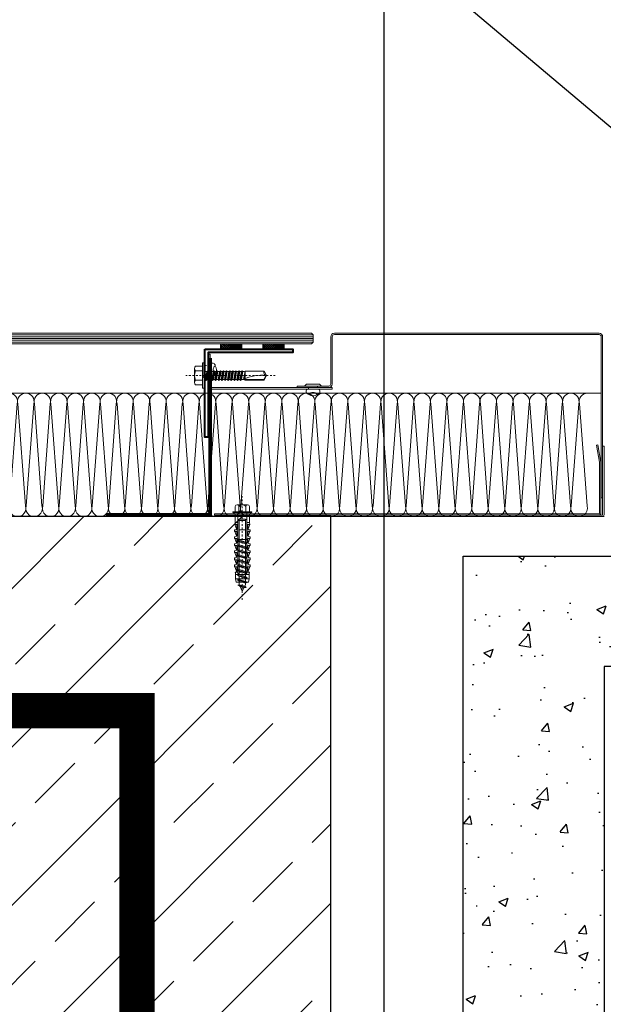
# Model space of a CAD drawing. Header units: millimetres. Extents: x -1147 to 4913, y -2332 to 921.
# Tile 25 of 119: x -74 to -41, y 172 to 228. Entities that reach past the tile are written whole.
import ezdxf
from ezdxf import colors
from ezdxf.entities.mleader import LeaderData, LeaderLine
from ezdxf.math import Vec2, Vec3

# ---------------------------------------------------------------- set-up
doc = ezdxf.new("R2010")
doc.units = ezdxf.units.MM
doc.header["$LTSCALE"] = 0.2
for name, pattern in [('03b018', [5.4, 2.16, -3.24]), ('10b018', [3.33, 2.16, -0.54, 0.09, -0.54]), ('DASHEDX2', [1.5, 1, -0.5])]:
    doc.linetypes.add(name, pattern=pattern)
for name, color, linetype, lineweight in [('_MB_ocieplenie_0.09', 252, 'Continuous', 9), ('A-KOMENTWYM - DETAL', 30, 'Continuous', 5), ('ST_AE_GLAS_szraf', 252, 'Continuous', 0), ('ST_AE_GLAS_widok', 142, 'Continuous', 9), ('ST_AE_SYST_cienka', 27, 'Continuous', 15), ('ST_AE_SYST_szraf', 252, 'Continuous', 0), ('ST_AF_SHET', 7, 'Continuous', 0), ('ST_AF_SHET_cienka', 55, 'Continuous', 15), ('ST_SB_STEL', 7, 'Continuous', 0), ('ST_SF_FRAM', 7, 'Continuous', 0), ('ST_SF_FRAM_gruba', 132, 'Continuous', 40), ('ST_SJ_JOIN', 7, 'Continuous', 0), ('ST_SJ_JOIN_cienka', 57, 'Continuous', 15), ('ST_SJ_JOIN_przerywane', 9, '03b018', 5), ('ST_SJ_JOIN_szraf', 252, 'Continuous', 5)]:
    doc.layers.add(name, color=color, linetype=linetype, lineweight=lineweight)
doc.layers.add('_p.poż.', color=7, linetype='Continuous', true_color=0xf20000)
for name, color, linetype in [('A-opis', 7, 'Continuous'), ('A-rozbiórki', 252, 'Continuous'), ('A-widok', 41, 'Continuous'), ('A-ściany', 140, 'Continuous')]:
    doc.layers.add(name, color=color, linetype=linetype)
doc.layers.add('ST_SJ_JOIN_osie', color=1, linetype='10b018', lineweight=0, plot=False)
doc.styles.add('Arch-Dim', font='romans.shx', dxfattribs={"width": 0.75})
doc.styles.add('TXT', font='romans.shx', dxfattribs={"width": 0.7})
doc.linetypes.add('LINIA LIKW.', pattern='A,0.3,[137,RODZLIN.shx,S=0.06,R=0,X=-0.1,Y=0],0.3', length=0.6)
doc.dimstyles.new('1-50', dxfattribs={"dimtxt": 12, "dimasz": 8, "dimexe": 3, "dimexo": 0, "dimgap": 2, "dimtad": 1, "dimrnd": 0.5, "dimzin": 12, "dimdsep": 46, "dimtxsty": 'TXT', "dimblk": 'OBLIQUE', "dimcen": 0.125, "dimdle": 2, "dimclrd": 256, "dimclre": 256, "dimclrt": 7, "dimazin": 0, "dimtfac": 1, "dimtix": 1, "dimtmove": 1, "dimatfit": 2, "dimfxl": 3, "dimfxlon": 1, "dimtvp": 10, "dimtolj": 1, "dimtzin": 0, "dimarcsym": 0})

# ---------------------------------------------------------------- blocks, each defined once
blk = doc.blocks.new('_None')
blk = doc.blocks.new('_Oblique')
at = {"color": 0, "linetype": 'ByBlock', "lineweight": -2}
blk.add_line((-0.5, -0.5), (0.5, 0.5), dxfattribs=at)
blk = doc.blocks.new('*D355')
at = {"layer": 'A-KOMENTWYM - DETAL', "lineweight": -2}
for p, q in [((-430.9, 234.804), (-430.9, 240.804)), ((-49, 240.804), (-49, 234.804)), ((-432.9, 237.804), (-47, 237.804))]:
    blk.add_line(p, q, dxfattribs=at)
at = {"layer": 'Defpoints', "color": 0}
for p in [(-49, 314.25), (-49, 237.804), (-430.9, 210.297)]:
    blk.add_point(p, dxfattribs=at)
at = {"layer": 'A-KOMENTWYM - DETAL', "lineweight": -2, "xscale": 8, "yscale": 8, "zscale": 8, "rotation": 180}
blk.add_blockref('_Oblique', (-430.9, 237.804), dxfattribs=at)
at = {"layer": 'A-KOMENTWYM - DETAL', "lineweight": -2, "xscale": 8, "yscale": 8, "zscale": 8}
blk.add_blockref('_Oblique', (-49, 237.804), dxfattribs=at)
at = {"layer": 'A-KOMENTWYM - DETAL', "color": 7, "insert": (-239.95, 245.804), "char_height": 12, "attachment_point": 5, "style": 'TXT'}
blk.add_mtext('\\A1;382', dxfattribs=at)
blk = doc.blocks.new('_Dot')
at = {"color": 0, "linetype": 'ByBlock', "lineweight": -2}
blk.add_line((-0.5, 0), (-1, 0), dxfattribs=at)
at = {"color": 0, "linetype": 'ByBlock', "const_width": 0.5}
blk.add_lwpolyline([(-0.25, 0, 1), (0.25, 0, 1)], format="xyb", close=True, dxfattribs=at)
blk = doc.blocks.new('*U1660')
at = {"layer": '_MB_ocieplenie_0.09', "flags": 128}
for points in [[(-1393.6, 31, 0.505403), (-1412.7, 5.1), (-1394.4, -242, -1.345402), (-1432.7, -242), (-1414.5, 5.1, 0.505403), (-1433.6, 31)], [(-1353.6, 31, 0.505403), (-1372.7, 5.1), (-1354.4, -242, -1.345402), (-1392.7, -242), (-1374.5, 5.1, 0.505403), (-1393.6, 31)], [(-1313.6, 31, 0.505403), (-1332.7, 5.1), (-1314.4, -242, -1.345402), (-1352.7, -242), (-1334.5, 5.1, 0.505403), (-1353.6, 31)], [(-1273.6, 31, 0.505403), (-1292.7, 5.1), (-1274.4, -242, -1.345402), (-1312.7, -242), (-1294.5, 5.1, 0.505403), (-1313.6, 31)], [(-1233.6, 31, 0.505403), (-1252.7, 5.1), (-1234.4, -242, -1.345402), (-1272.7, -242), (-1254.5, 5.1, 0.505403), (-1273.6, 31)], [(-1193.6, 31, 0.505403), (-1212.7, 5.1), (-1194.4, -242, -1.345402), (-1232.7, -242), (-1214.5, 5.1, 0.505403), (-1233.6, 31)], [(-1153.6, 31, 0.505403), (-1172.7, 5.1), (-1154.4, -242, -1.345402), (-1192.7, -242), (-1174.5, 5.1, 0.505403), (-1193.6, 31)], [(-1113.6, 31, 0.505403), (-1132.7, 5.1), (-1114.4, -242, -1.345402), (-1152.7, -242), (-1134.5, 5.1, 0.505403), (-1153.6, 31)], [(-1073.6, 31, 0.505403), (-1092.7, 5.1), (-1074.4, -242, -1.345402), (-1112.7, -242), (-1094.5, 5.1, 0.505403), (-1113.6, 31)], [(-1033.6, 31, 0.505403), (-1052.7, 5.1), (-1034.4, -242, -1.345402), (-1072.7, -242), (-1054.5, 5.1, 0.505403), (-1073.6, 31)], [(-993.6, 31, 0.505403), (-1012.7, 5.1), (-994.4, -242, -1.345402), (-1032.7, -242), (-1014.5, 5.1, 0.505403), (-1033.6, 31)], [(-953.6, 31, 0.505403), (-972.7, 5.1), (-954.4, -242, -1.345402), (-992.7, -242), (-974.5, 5.1, 0.505403), (-993.6, 31)], [(-913.6, 31, 0.505403), (-932.7, 5.1), (-914.4, -242, -1.345402), (-952.7, -242), (-934.5, 5.1, 0.505403), (-953.6, 31)], [(-873.6, 31, 0.505403), (-892.7, 5.1), (-874.4, -242, -1.345402), (-912.7, -242), (-894.5, 5.1, 0.505403), (-913.6, 31)], [(-833.6, 31, 0.505403), (-852.7, 5.1), (-834.4, -242, -1.345402), (-872.7, -242), (-854.5, 5.1, 0.505403), (-873.6, 31)], [(-793.6, 31, 0.505403), (-812.7, 5.1), (-794.4, -242, -1.345402), (-832.7, -242), (-814.5, 5.1, 0.505403), (-833.6, 31)], [(-753.6, 31, 0.505403), (-772.7, 5.1), (-754.4, -242, -1.345402), (-792.7, -242), (-774.5, 5.1, 0.505403), (-793.6, 31)], [(-713.6, 31, 0.505403), (-732.7, 5.1), (-714.4, -242, -1.345402), (-752.7, -242), (-734.5, 5.1, 0.505403), (-753.6, 31)], [(-673.6, 31, 0.505403), (-692.7, 5.1), (-674.4, -242, -1.345402), (-712.7, -242), (-694.5, 5.1, 0.505403), (-713.6, 31)], [(-633.6, 31, 0.505403), (-652.7, 5.1), (-634.4, -242, -1.345402), (-672.7, -242), (-654.5, 5.1, 0.505403), (-673.6, 31)], [(-593.6, 31, 0.505403), (-612.7, 5.1), (-594.4, -242, -1.345402), (-632.7, -242), (-614.5, 5.1, 0.505403), (-633.6, 31)], [(-553.6, 31, 0.505403), (-572.7, 5.1), (-554.4, -242, -1.345402), (-592.7, -242), (-574.5, 5.1, 0.505403), (-593.6, 31)], [(-513.6, 31, 0.505403), (-532.7, 5.1), (-514.4, -242, -1.345402), (-552.7, -242), (-534.5, 5.1, 0.505403), (-553.6, 31)], [(-473.6, 31, 0.505403), (-492.7, 5.1), (-474.4, -242, -1.345402), (-512.7, -242), (-494.5, 5.1, 0.505403), (-513.6, 31)], [(-433.6, 31, 0.505403), (-452.7, 5.1), (-434.4, -242, -1.345402), (-472.7, -242), (-454.5, 5.1, 0.505403), (-473.6, 31)], [(-393.6, 31, 0.505403), (-412.7, 5.1), (-394.4, -242, -1.345402), (-432.7, -242), (-414.5, 5.1, 0.505403), (-433.6, 31)], [(-353.6, 31, 0.505403), (-372.7, 5.1), (-354.4, -242, -1.345402), (-392.7, -242), (-374.5, 5.1, 0.505403), (-393.6, 31)], [(-313.6, 31, 0.505403), (-332.7, 5.1), (-314.4, -242, -1.345402), (-352.7, -242), (-334.5, 5.1, 0.505403), (-353.6, 31)], [(-273.6, 31, 0.505403), (-292.7, 5.1), (-274.4, -242, -1.345402), (-312.7, -242), (-294.5, 5.1, 0.505403), (-313.6, 31)], [(-233.6, 31, 0.505403), (-252.7, 5.1), (-234.4, -242, -1.345402), (-272.7, -242), (-254.5, 5.1, 0.505403), (-273.6, 31)], [(-193.6, 31, 0.505403), (-212.7, 5.1), (-194.4, -242, -1.345402), (-232.7, -242), (-214.5, 5.1, 0.505403), (-233.6, 31)], [(-153.6, 31, 0.505403), (-172.7, 5.1), (-154.4, -242, -1.345402), (-192.7, -242), (-174.5, 5.1, 0.505403), (-193.6, 31)], [(-113.6, 31, 0.505403), (-132.7, 5.1), (-114.4, -242, -1.345402), (-152.7, -242), (-134.5, 5.1, 0.505403), (-153.6, 31)], [(-73.6, 31, 0.505403), (-92.7, 5.1), (-74.4, -242, -1.345402), (-112.7, -242), (-94.5, 5.1, 0.505403), (-113.6, 31)], [(-33.6, 31, 0.505403), (-52.7, 5.1), (-34.4, -242, -1.345402), (-72.7, -242), (-54.5, 5.1, 0.505403), (-73.6, 31)]]:
    blk.add_lwpolyline(points, format="xyb", dxfattribs=at)
blk = doc.blocks.new('szyb-szkło_150-I piętro2')
at = {"layer": 'A-ściany', "transparency": 33554687}
h = blk.add_hatch(dxfattribs=at)
h.set_pattern_fill('ANSI33-METRIC', color=14)
h.set_pattern_definition([(45, (428.5, -207.997), (-4.49013, 4.49013), []), (45, (432.99, -207.997), (-4.49013, 4.49013), [3.175, -1.5875])])
h.paths.add_polyline_path([(350, -196), (350, -259), (30, -259), (30, -30), (350, -30), (350, -50), (372, -50.003), (372, -8), (8, -8), (8, -281), (372, -281), (372, -196)])
at = {"layer": '_MB_ocieplenie_0.09'}
for p, q in [((387.341, -1), (1, -1)), ((372, -8), (387.501, -8))]:
    blk.add_line(p, q, dxfattribs=at)
at = {"layer": '_p.poż.', "linetype": 'DASHEDX2', "ltscale": 10}
blk.add_lwpolyline([(207.933, -19, 2, 2, 0), (361, -19, 2, 2, 0), (361, -53.751, 2, 2, 0)], format="xyseb", dxfattribs=at)
at = {"layer": 'A-ściany'}
blk.add_lwpolyline([(350, -196), (350, -259), (30, -259), (30, -30), (350, -30), (350, -50), (372, -50.003), (372, -8), (8, -8), (8, -281), (372, -281), (372, -196)], close=True, dxfattribs=at)
at = {"xscale": 0.02342540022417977, "yscale": 0.02342540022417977, "zscale": 0.02342540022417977}
blk.add_blockref('*U1660', (387.341, -1.727), dxfattribs=at)
blk = doc.blocks.new('wkret_5x45_DIN571')
at = {"layer": 'ST_SJ_JOIN_cienka'}
for p, q in [((-45, 0), (-43.02, 0.99)), ((-43.01, 0.97), (-42.9, 2.1)), ((-42.9, 2.1), (-42.27, 1.37)), ((-42.27, 1.37), (-41.35, 1.83)), ((-40.54, 1.83), (-41.35, 1.83)), ((-40.54, 1.83), (-40.2, 2.75)), ((-40.2, 2.75), (-39.54, 1.83)), ((-37.75, 1.83), (-39.54, 1.83)), ((-37.75, 1.83), (-37.41, 2.75)), ((-37.41, 2.75), (-36.75, 1.83)), ((-34.95, 1.83), (-36.75, 1.83)), ((-34.95, 1.83), (-34.61, 2.75)), ((-34.61, 2.75), (-33.96, 1.83)), ((-32.16, 1.83), (-33.96, 1.83)), ((-32.16, 1.83), (-31.82, 2.75)), ((-31.82, 2.75), (-31.17, 1.83)), ((-29.37, 1.83), (-31.17, 1.83)), ((-29.37, 1.83), (-29.03, 2.75)), ((-29.03, 2.75), (-28.37, 1.83)), ((-26.58, 1.83), (-28.37, 1.83)), ((-26.58, 1.83), (-26.24, 2.75)), ((-26.24, 2.75), (-25.58, 1.83)), ((-23.78, 1.83), (-25.58, 1.83)), ((-23.78, 1.83), (-23.44, 2.75)), ((-23.44, 2.75), (-22.79, 1.83)), ((-20.99, 1.83), (-22.79, 1.83)), ((-20.99, 1.83), (-20.65, 2.75)), ((-20.65, 2.75), (-19.99, 1.83)), ((-18.2, 1.83), (-19.99, 1.83)), ((-18.2, 1.83), (-17.86, 2.75)), ((-17.86, 2.75), (-17.2, 1.83)), ((-15.85, 1.83), (-17.2, 1.83)), ((-15.85, 2), (-15.35, 2.5)), ((-15.85, -2), (-15.85, 2)), ((-15.35, 2.5), (0, 2.5)), ((2.98, 4), (0, 4)), ((0, -4), (0, 4)), ((2.98, 2), (0, 2)), ((3.88, -3), (3.88, 3)), ((-45, 0), (-42.42, -1.29)), ((-41.66, -2.46), (-42.42, -1.29)), ((-41.43, -1.79), (-41.66, -2.46)), ((-41.43, -1.79), (-41.35, -1.83)), ((-39.37, -1.83), (-41.35, -1.83)), ((-38.71, -2.75), (-39.37, -1.83)), ((-38.37, -1.83), (-38.71, -2.75)), ((-36.57, -1.83), (-38.37, -1.83)), ((-35.92, -2.75), (-36.57, -1.83)), ((-35.58, -1.83), (-35.92, -2.75)), ((-33.78, -1.83), (-35.58, -1.83)), ((-33.12, -2.75), (-33.78, -1.83)), ((-32.78, -1.83), (-33.12, -2.75)), ((-30.99, -1.83), (-32.78, -1.83)), ((-30.33, -2.75), (-30.99, -1.83)), ((-29.99, -1.83), (-30.33, -2.75)), ((-28.19, -1.83), (-29.99, -1.83)), ((-27.54, -2.75), (-28.19, -1.83)), ((-27.2, -1.83), (-27.54, -2.75)), ((-25.4, -1.83), (-27.2, -1.83)), ((-24.74, -2.75), (-25.4, -1.83)), ((-24.4, -1.83), (-24.74, -2.75)), ((-22.6, -1.83), (-24.4, -1.83)), ((-21.95, -2.75), (-22.6, -1.83)), ((-21.61, -1.83), (-21.95, -2.75)), ((-19.81, -1.83), (-21.61, -1.83)), ((-20.85, -1.83), (-21.61, -1.83)), ((-19.16, -2.75), (-19.81, -1.83)), ((-18.82, -1.83), (-19.16, -2.75)), ((-17.02, -1.83), (-18.82, -1.83)), ((-16.36, -2.75), (-17.02, -1.83)), ((-16.02, -1.83), (-16.36, -2.75)), ((-15.85, -1.83), (-16.02, -1.83)), ((-15.35, -2.5), (-15.85, -2)), ((-15.35, -2.5), (0, -2.5)), ((2.98, -2), (0, -2)), ((0, -4), (2.98, -4))]:
    blk.add_line(p, q, dxfattribs=at)
for centre, radius, start, end in [((2.87, 3), 1.01, 276.0259, 83.9741), ((1.21, 0), 2.67, 311.5448, 48.4552), ((2.87, -3), 1.01, 276.0259, 83.9741)]:
    blk.add_arc(centre, radius, start, end, dxfattribs=at)
at = {"layer": 'ST_SJ_JOIN_osie'}
blk.add_line((-50, 0), (8.88, 0), dxfattribs=at)
at = {"layer": 'ST_SJ_JOIN_szraf'}
for p, q in [((-42.42, -1.29), (-43.02, 0.99)), ((-41.66, -2.46), (-42.9, 2.1)), ((-41.43, -1.79), (-42.27, 1.37)), ((-39.36, -1.83), (-40.54, 1.83)), ((-38.71, -2.75), (-40.21, 2.71)), ((-38.37, -1.83), (-39.54, 1.83)), ((-36.57, -1.83), (-37.75, 1.83)), ((-35.91, -2.75), (-37.42, 2.71)), ((-35.57, -1.83), (-36.75, 1.83)), ((-33.78, -1.83), (-34.95, 1.83)), ((-33.12, -2.75), (-34.63, 2.71)), ((-32.78, -1.83), (-33.96, 1.83)), ((-30.98, -1.83), (-32.16, 1.83)), ((-30.33, -2.75), (-31.83, 2.71)), ((-29.99, -1.83), (-31.17, 1.83)), ((-28.19, -1.83), (-29.37, 1.83)), ((-27.54, -2.75), (-29.04, 2.71)), ((-27.19, -1.83), (-28.37, 1.83)), ((-25.4, -1.83), (-26.58, 1.83)), ((-24.74, -2.75), (-26.25, 2.71)), ((-24.4, -1.83), (-25.58, 1.83)), ((-22.6, -1.83), (-23.78, 1.83)), ((-21.95, -2.75), (-23.46, 2.71)), ((-21.61, -1.83), (-22.79, 1.83)), ((-19.81, -1.83), (-20.99, 1.83)), ((-19.16, -2.75), (-20.66, 2.71)), ((-18.82, -1.83), (-19.99, 1.83)), ((-17.02, -1.83), (-18.2, 1.83)), ((-16.36, -2.75), (-17.87, 2.71)), ((-16.02, -1.83), (-17.2, 1.83))]:
    blk.add_line(p, q, dxfattribs=at)
blk = doc.blocks.new('koszulka_FISCHER_SX_8x40')
at = {"layer": 'ST_SJ_JOIN_cienka'}
for p, q in [((-40, 3.53), (-38, 3.9)), ((-40, -3.53), (-40, 3.53)), ((-38, 3.9), (-35.66, 3.9)), ((-34.22, 4.03), (-34.2, 4.03)), ((-33.68, 3.23), (-31.2, 4.25)), ((-31.2, 4.4), (-30.2, 4.4)), ((-31.2, 4.25), (-31.2, 4.4)), ((-30.2, 4.4), (-30.2, 4.1)), ((-27.2, 4.25), (-29.68, 3.23)), ((-27.2, 4.4), (-26.2, 4.4)), ((-27.2, 4.25), (-27.2, 4.4)), ((-26.2, 4.4), (-26.2, 4.1)), ((-23.2, 4.25), (-25.68, 3.23)), ((-23.2, 4.4), (-22.2, 4.4)), ((-23.2, 4.25), (-23.2, 4.4)), ((-22.2, 4.4), (-22.2, 4.1)), ((-19.2, 4.25), (-21.68, 3.23)), ((-19.2, 4.4), (-18.2, 4.4)), ((-19.2, 4.25), (-19.2, 4.4)), ((-18.2, 4.4), (-18.2, 4.1)), ((-15.2, 4.25), (-17.68, 3.23)), ((-15.2, 4.4), (-14.2, 4.4)), ((-15.2, 4.25), (-15.2, 4.4)), ((-14.2, 4.4), (-14.2, 4.1)), ((-11.2, 4.25), (-13.68, 3.23)), ((-11.2, 4.4), (-10.2, 4.4)), ((-11.2, 4.25), (-11.2, 4.4)), ((-10.2, 4.1), (-10.2, 4.4)), ((-9.68, 3.23), (-7.2, 4.25)), ((-7.2, 4.22), (-7.2, 4.25)), ((-6.2, 4.12), (-7.2, 4.22)), ((-6.2, 4.1), (-6.2, 4.12)), ((-6.2, 4.09), (-6.2, 4.1)), ((-6.2, 4.08), (-6.2, 4.09)), ((-6.2, 4.06), (-6.2, 4.08)), ((-6.2, 4.04), (-6.2, 4.06)), ((-6.2, 4.02), (-6.2, 4.04)), ((-6.2, 4), (-6.2, 4.02)), ((-6.2, 4), (-1.2, 4)), ((-6.2, 2.6), (-6.2, 4)), ((-1.2, 4), (-0.4, 5.3)), ((-1.2, -4), (-1.2, 4)), ((-0.4, 5.3), (0, 5.3)), ((-0.4, -5.3), (-0.4, 5.3)), ((0, -5.3), (0, 5.3)), ((-38, -3.9), (-40, -3.53)), ((-38, -3.9), (-35.66, -3.9)), ((-34.2, -4.03), (-34.22, -4.03)), ((-33.68, -3.23), (-31.2, -4.25)), ((-31.2, -4.25), (-31.2, -4.4)), ((-31.2, -4.4), (-30.2, -4.4)), ((-30.2, -4.4), (-30.2, -4.1)), ((-27.2, -4.25), (-29.68, -3.23)), ((-27.2, -4.4), (-27.2, -4.25)), ((-27.2, -4.4), (-26.2, -4.4)), ((-26.2, -4.4), (-26.2, -4.1)), ((-23.2, -4.25), (-25.68, -3.23)), ((-23.2, -4.4), (-23.2, -4.25)), ((-23.2, -4.4), (-22.2, -4.4)), ((-22.2, -4.4), (-22.2, -4.1)), ((-19.2, -4.25), (-21.68, -3.23)), ((-19.2, -4.4), (-19.2, -4.25)), ((-19.2, -4.4), (-18.2, -4.4)), ((-18.2, -4.4), (-18.2, -4.1)), ((-15.2, -4.25), (-17.68, -3.23)), ((-15.2, -4.4), (-15.2, -4.25)), ((-15.2, -4.4), (-14.2, -4.4)), ((-14.2, -4.4), (-14.2, -4.1)), ((-11.2, -4.25), (-13.68, -3.23)), ((-11.2, -4.4), (-11.2, -4.25)), ((-11.2, -4.4), (-10.2, -4.4)), ((-10.2, -4.4), (-10.2, -4.1)), ((-7.2, -4.25), (-9.68, -3.23)), ((-7.2, -4.22), (-6.2, -4.12)), ((-6.2, -4.02), (-6.2, -4)), ((-6.2, -4.04), (-6.2, -4.02)), ((-6.2, -4.06), (-6.2, -4.04)), ((-6.2, -4.08), (-6.2, -4.06)), ((-6.2, -4.09), (-6.2, -4.08)), ((-6.2, -4.1), (-6.2, -4.09)), ((-6.2, -4.12), (-6.2, -4.1)), ((-6.2, -4), (-6.2, -2.6)), ((-6.2, -4), (-1.2, -4)), ((-0.4, -5.3), (-1.2, -4)), ((-0.4, -5.3), (0, -5.3))]:
    blk.add_line(p, q, dxfattribs=at)
for centre, radius, start, end in [((-35.66, 11.9), 8, 270, 280.3672), ((-33.2, 4.1), 1, 183.9285, 240.9623), ((-29.2, 4.1), 1, 180.0628, 240.9601), ((-25.2, 4.1), 1, 180.0628, 240.9601), ((-21.2, 4.1), 1, 180.0628, 240.9601), ((-21.2, 4.1), 1, 241.0447, 269.9723), ((-17.2, 4.1), 1, 180.0628, 240.9601), ((-13.2, 4.1), 1, 180.0628, 240.9601), ((-9.2, 4.1), 1, 180.0628, 240.9601), ((-35.66, -11.9), 8, 79.6328, 90), ((-33.2, -4.1), 1, 119.0377, 176.0715), ((-29.2, -4.1), 1, 119.0399, 179.9372), ((-25.2, -4.1), 1, 119.0399, 179.9372), ((-21.2, -4.1), 1, 119.0399, 179.9372), ((-17.2, -4.1), 1, 119.0399, 179.9372), ((-13.2, -4.1), 1, 119.0399, 179.9372), ((-9.2, -4.1), 1, 119.0399, 179.9372)]:
    blk.add_arc(centre, radius, start, end, dxfattribs=at)
at = {"layer": 'ST_SJ_JOIN_osie'}
blk.add_line((5, 0), (-45, 0), dxfattribs=at)
at = {"layer": 'ST_SJ_JOIN_szraf'}
for p, q in [((-38, -3.9), (-38, 3.9)), ((-35.66, -3.9), (-35.66, 3.9)), ((-34.8, 2.6), (-5, 2.6)), ((-34.8, 1.8), (-4.2, 1.8)), ((-34.22, 2.6), (-34.22, 4.03)), ((-34.22, -1.8), (-34.22, 1.8)), ((-33.2, 3.1), (-31.2, 3.1)), ((-31.2, 3.1), (-31.2, 4.25)), ((-31.2, 2.6), (-31.2, 3.1)), ((-31.2, -1.8), (-31.2, 1.8)), ((-29.2, 3.1), (-27.2, 3.1)), ((-27.2, 4.25), (-27.2, 3.1)), ((-25.2, 3.1), (-23.2, 3.1)), ((-23.2, 4.25), (-23.2, 3.1)), ((-21.2, 3.1), (-19.2, 3.1)), ((-19.2, 4.25), (-19.2, 3.1)), ((-17.2, 3.1), (-15.2, 3.1)), ((-15.2, 4.25), (-15.2, 3.1)), ((-13.2, 3.1), (-11.2, 3.1)), ((-11.2, 3.1), (-11.2, 4.25)), ((-10.27, -1.8), (-10.27, 1.8)), ((-10.2, 2.6), (-10.2, 4.1)), ((-9.2, 3.1), (-7.67, 3.1)), ((-7.67, 2.6), (-7.67, 3.1)), ((-7.67, 3.1), (-7.21, 3.1)), ((-7.21, 3.08), (-7.21, 3.1)), ((-7.21, 3.07), (-7.21, 3.08)), ((-7.21, 3.05), (-7.21, 3.07)), ((-7.21, 3.03), (-7.21, 3.05)), ((-7.21, 3.02), (-7.21, 3.03)), ((-7.21, 3), (-7.21, 3.02)), ((-7.21, 3), (-7.2, 3)), ((-7.2, 3), (-7.2, 4.22)), ((-5, -1.8), (-5, 1.8)), ((-4.2, -1.8), (-4.2, 1.8)), ((-34.8, -1.8), (-4.2, -1.8)), ((-34.8, -2.6), (-5, -2.6)), ((-34.22, -4.03), (-34.22, -2.6)), ((-33.2, -3.1), (-31.2, -3.1)), ((-31.2, -3.1), (-31.2, -2.6)), ((-31.2, -4.25), (-31.2, -3.1)), ((-29.2, -3.1), (-27.2, -3.1)), ((-27.2, -4.25), (-27.2, -3.1)), ((-25.2, -3.1), (-23.2, -3.1)), ((-23.2, -4.25), (-23.2, -3.1)), ((-21.2, -3.1), (-19.2, -3.1)), ((-19.2, -4.25), (-19.2, -3.1)), ((-17.2, -3.1), (-15.2, -3.1)), ((-15.2, -4.25), (-15.2, -3.1)), ((-13.2, -3.1), (-11.2, -3.1)), ((-11.2, -4.25), (-11.2, -3.1)), ((-10.2, -4.1), (-10.2, -2.6)), ((-7.67, -3.1), (-9.2, -3.1)), ((-7.67, -3.1), (-7.67, -2.6)), ((-7.21, -3.1), (-7.67, -3.1)), ((-7.21, -3), (-7.2, -3)), ((-7.21, -3.02), (-7.21, -3)), ((-7.21, -3.03), (-7.21, -3.02)), ((-7.21, -3.05), (-7.21, -3.03)), ((-7.21, -3.07), (-7.21, -3.05)), ((-7.21, -3.08), (-7.21, -3.07)), ((-7.21, -3.1), (-7.21, -3.08)), ((-7.2, -4.25), (-7.2, -3)), ((-5, -2.6), (-4.93, -2.58))]:
    blk.add_line(p, q, dxfattribs=at)
for centre, radius, start, end in [((-34.68, 2.2), 0.418, 106.6624, 253.3376), ((-33.19, 4.15), 1.05, 241.7175, 269.2696), ((-29.2, 4.1), 1, 241.0447, 269.9723), ((-25.2, 4.1), 1, 241.0447, 269.9723), ((-17.2, 4.1), 1, 241.0447, 269.9723), ((-13.2, 4.1), 1, 241.0447, 269.9723), ((-9.2, 4.1), 1, 241.0447, 269.9723), ((-5.17, 1.63), 0.985, 9.9393, 80.0607), ((-34.68, -2.2), 0.418, 106.6624, 253.3376), ((-33.19, -4.15), 1.05, 90.7304, 118.2825), ((-29.2, -4.1), 1, 90.0277, 118.9553), ((-25.2, -4.1), 1, 90.0277, 118.9553), ((-21.2, -4.1), 1, 90.0277, 118.9553), ((-17.2, -4.1), 1, 90.0277, 118.9553), ((-13.2, -4.1), 1, 90.0277, 118.9553), ((-9.2, -4.1), 1, 90.0277, 118.9553), ((-5.17, -1.63), 0.985, 279.9393, 350.0607)]:
    blk.add_arc(centre, radius, start, end, dxfattribs=at)
blk = doc.blocks.new('OA.01_przekroj')
at = {"layer": 'ST_AF_SHET_cienka'}
for points in [[(-140.01, -40), (-140.01, -1.2, -0.414214), (-138.81, 0), (79.2, 0), (79.2, -0.8), (-138.81, -0.8, 0.414214), (-139.21, -1.2), (-139.21, -40)], [(-136.46, -40.71), (-138.19, -30.94, -0.043661), (-138.21, -30.73), (-138.21, -2, -0.414214), (-137.01, -0.8), (81, -0.8), (81, -1.6), (-137.01, -1.6, 0.414214), (-137.41, -2), (-137.41, -30.66, 0.043661), (-137.39, -30.87), (-135.68, -40.58)]]:
    blk.add_lwpolyline(points, format="xyb", close=True, dxfattribs=at)
at = {"layer": 'ST_SJ_JOIN', "xscale": -1, "rotation": 89.99999999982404}
for name in ['wkret_5x45_DIN571', 'koszulka_FISCHER_SX_8x40']:
    blk.add_blockref(name, (65.2, -2.8), dxfattribs=at)
blk = doc.blocks.new('nit_5x12__L-1.8')
at = {"layer": 'ST_SJ_JOIN_cienka'}
blk.add_lwpolyline([(-4.75, 0), (4.75, 0, 0.12691), (3.62, 1.13), (-3.62, 1.13, 0.114214)], format="xyb", close=True, dxfattribs=at)
blk.add_lwpolyline([(-4.75, 0), (4.75, 0, 0.12691), (3.62, 1.13), (-3.62, 1.13, 0.114214)], format="xyb", close=True, dxfattribs=at)
blk.add_lwpolyline([(-3.26, -1.8), (3.26, -1.8)], dxfattribs=at)
blk.add_lwpolyline([(-3.26, -1.8), (3.26, -1.8)], dxfattribs=at)
blk.add_lwpolyline([(2.3, -4.7, 0.507087), (-2.3, -4.7)], format="xyb", dxfattribs=at)
blk.add_lwpolyline([(2.3, -4.7, 0.507087), (-2.3, -4.7)], format="xyb", dxfattribs=at)
for centre, radius, start, end in [((-2.3, -3.09), 1.61, 126.6737, 270), ((-2.3, -3.09), 1.61, 126.6737, 270), ((0, -1.82), 3.69, 231.3818, 308.6182), ((0, -1.82), 3.69, 231.3818, 308.6182), ((2.3, -3.09), 1.61, 270, 53.3263), ((2.3, -3.09), 1.61, 270, 53.3263)]:
    blk.add_arc(centre, radius, start, end, dxfattribs=at)
at = {"layer": 'ST_SJ_JOIN_przerywane', "ltscale": 0.1}
blk.add_lwpolyline([(-2.5, -1.8), (2.5, -1.8), (2.5, 0), (-2.5, 0)], close=True, dxfattribs=at)
blk.add_lwpolyline([(-2.5, -1.8), (2.5, -1.8), (2.5, 0), (-2.5, 0)], close=True, dxfattribs=at)
blk = doc.blocks.new('nit_5x12__L-3')
at = {"layer": 'ST_SJ_JOIN_cienka'}
blk.add_lwpolyline([(0, -4.75), (0, 4.75, 0.12691), (-1.13, 3.62), (-1.13, -3.62, 0.114214)], format="xyb", close=True, dxfattribs=at)
blk.add_lwpolyline([(0, -4.75), (0, 4.75, 0.12691), (-1.13, 3.62), (-1.13, -3.62, 0.114214)], format="xyb", close=True, dxfattribs=at)
blk.add_lwpolyline([(3, -3.26), (3, 3.26)], dxfattribs=at)
blk.add_lwpolyline([(3, -3.26), (3, 3.26)], dxfattribs=at)
blk.add_lwpolyline([(5.9, 2.3, 0.507087), (5.9, -2.3)], format="xyb", dxfattribs=at)
blk.add_lwpolyline([(5.9, 2.3, 0.507087), (5.9, -2.3)], format="xyb", dxfattribs=at)
for centre, radius, start, end in [((4.29, 2.3), 1.61, 0, 143.3263), ((4.29, 2.3), 1.61, 0, 143.3263), ((3.02, 0), 3.69, 321.3818, 38.6182), ((3.02, 0), 3.69, 321.3818, 38.6182), ((4.29, -2.3), 1.61, 216.6737, 360), ((4.29, -2.3), 1.61, 216.6737, 360)]:
    blk.add_arc(centre, radius, start, end, dxfattribs=at)
at = {"layer": 'ST_SJ_JOIN_przerywane', "ltscale": 0.1}
blk.add_lwpolyline([(3, -2.5), (3, 2.5), (0, 2.5), (0, -2.5)], close=True, dxfattribs=at)
blk.add_lwpolyline([(3, -2.5), (3, 2.5), (0, 2.5), (0, -2.5)], close=True, dxfattribs=at)
blk = doc.blocks.new('OA.02_rzut')
at = {"layer": 'ST_AF_SHET_cienka'}
for points in [[(8, 24.8), (-9.8, 24.8, 0.414214), (-11.8, 22.8), (-11.8, -4, -0.414214), (-13, -5.2), (-163.21, -5.2, -0.414214), (-164.41, -4), (-164.41, 87.41), (-165.21, 87.41), (-165.21, -4, 0.414214), (-163.21, -6), (-13, -6, 0.414214), (-11, -4), (-11, 22.8, -0.414214), (-9.8, 24), (8, 24)], [(56.5, 25.8), (-11.8, 25.8), (-11.8, 24.8), (56.5, 24.8, -0.414214), (57.5, 23.8), (57.5, 5.8), (58.5, 5.8), (58.5, 23.8, 0.414214)]]:
    blk.add_lwpolyline(points, format="xyb", close=True, dxfattribs=at)
at = {"layer": 'ST_SJ_JOIN', "xscale": -1, "rotation": 179.9999999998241}
blk.add_blockref('nit_5x12__L-1.8', (-0.9, 24), dxfattribs=at)
at = {"layer": 'ST_SJ_JOIN', "rotation": 180}
blk.add_blockref('nit_5x12__L-3', (60.5, 14.8), dxfattribs=at)
blk = doc.blocks.new('wkret_samowiercacy_JT2-12_5.5x35')
at = {"layer": 'ST_SJ_JOIN_cienka'}
for p, q in [((-35, 0), (-33.62, 2.56)), ((-35, 0), (-33.62, -2.56)), ((-33.62, 2.56), (-22.88, 2.56)), ((-22.63, 2.25), (-23.52, 2.25)), ((-22.29, 2.25), (-22.88, 2.56)), ((-20.85, 2.25), (-22.29, 2.25)), ((-20.85, 2.25), (-20.32, 2.75)), ((-19.97, 2.25), (-20.32, 2.75)), ((-19.08, 2.25), (-19.97, 2.25)), ((-19.08, 2.25), (-18.55, 2.75)), ((-18.19, 2.25), (-18.55, 2.75)), ((-17.3, 2.25), (-18.19, 2.25)), ((-17.3, 2.25), (-16.77, 2.75)), ((-16.42, 2.25), (-16.77, 2.75)), ((-15.53, 2.25), (-16.42, 2.25)), ((-15.53, 2.25), (-15, 2.75)), ((-14.64, 2.25), (-15, 2.75)), ((-13.76, 2.25), (-14.64, 2.25)), ((-13.76, 2.25), (-13.22, 2.75)), ((-12.87, 2.25), (-13.22, 2.75)), ((-11.98, 2.25), (-12.87, 2.25)), ((-11.98, 2.25), (-11.45, 2.75)), ((-11.09, 2.25), (-11.45, 2.75)), ((-10.21, 2.25), (-11.09, 2.25)), ((-10.21, 2.25), (-9.68, 2.75)), ((-9.32, 2.25), (-9.68, 2.75)), ((-8.43, 2.25), (-9.32, 2.25)), ((-8.43, 2.25), (-7.9, 2.75)), ((-7.54, 2.25), (-7.9, 2.75)), ((-6.66, 2.25), (-7.54, 2.25)), ((-6.66, 2.25), (-6.13, 2.75)), ((-5.77, 2.25), (-6.13, 2.75)), ((-4.88, 2.25), (-5.77, 2.25)), ((-4.88, 2.25), (-4.35, 2.75)), ((-3.99, 2.25), (-4.35, 2.75)), ((-3.11, 2.25), (-3.99, 2.25)), ((-3.11, 2.25), (-2.58, 2.75)), ((-2.22, 2.25), (-2.58, 2.75)), ((-1.33, 2.25), (-2.22, 2.25)), ((-1.33, 2.25), (-0.8, 2.75)), ((-0.44, 2.25), (-0.8, 2.75)), ((0, 2.25), (-0.44, 2.25)), ((5.78, 3.97), (5.78, -3.97)), ((-33.62, -2.56), (-22.88, -2.55)), ((-22.29, -2.25), (-22.88, -2.55)), ((-21.63, -2.25), (-22.29, -2.25)), ((-21.28, -2.75), (-21.63, -2.25)), ((-21.28, -2.75), (-20.75, -2.25)), ((-19.86, -2.25), (-20.75, -2.25)), ((-19.5, -2.75), (-19.86, -2.25)), ((-19.5, -2.75), (-18.97, -2.25)), ((-18.08, -2.25), (-18.97, -2.25)), ((-17.73, -2.75), (-18.08, -2.25)), ((-17.73, -2.75), (-17.2, -2.25)), ((-16.31, -2.25), (-17.2, -2.25)), ((-15.95, -2.75), (-16.31, -2.25)), ((-15.95, -2.75), (-15.42, -2.25)), ((-14.53, -2.25), (-15.42, -2.25)), ((-14.18, -2.75), (-14.53, -2.25)), ((-14.18, -2.75), (-13.65, -2.25)), ((-12.76, -2.25), (-13.65, -2.25)), ((-12.4, -2.75), (-12.76, -2.25)), ((-12.4, -2.75), (-11.87, -2.25)), ((-10.98, -2.25), (-11.87, -2.25)), ((-10.63, -2.75), (-10.98, -2.25)), ((-10.63, -2.75), (-10.1, -2.25)), ((-9.21, -2.25), (-10.1, -2.25)), ((-8.85, -2.75), (-9.21, -2.25)), ((-8.85, -2.75), (-8.32, -2.25)), ((-7.44, -2.25), (-8.32, -2.25)), ((-7.08, -2.75), (-7.44, -2.25)), ((-7.08, -2.75), (-6.55, -2.25)), ((-5.66, -2.25), (-6.55, -2.25)), ((-5.3, -2.75), (-5.66, -2.25)), ((-5.3, -2.75), (-4.77, -2.25)), ((-3.89, -2.25), (-4.77, -2.25)), ((-3.53, -2.75), (-3.89, -2.25)), ((-3.53, -2.75), (-3, -2.25)), ((-2.11, -2.25), (-3, -2.25)), ((-1.75, -2.75), (-2.11, -2.25)), ((-1.75, -2.75), (-1.22, -2.25)), ((0, -2.25), (-1.22, -2.25))]:
    blk.add_line(p, q, dxfattribs=at)
blk.add_lwpolyline([(0, -7.25), (1.28, -7.25), (1.28, 7.25), (0, 7.25)], close=True, dxfattribs=at)
blk.add_lwpolyline([(1.28, -2.65), (5.32, -2.65, -0.343146), (5.32, -5.29), (1.28, -5.29), (1.28, 5.29), (5.32, 5.29, -0.343146), (5.32, 2.65), (1.28, 2.65)], format="xyb", dxfattribs=at)
blk.add_arc((-2.16, 0), 7.94, 340.5288, 19.4712, dxfattribs=at)
at = {"layer": 'ST_SJ_JOIN_osie'}
blk.add_line((-40, 0), (10.78, 0), dxfattribs=at)
at = {"layer": 'ST_SJ_JOIN_szraf'}
for p, q in [((-34.66, -0.05), (-33.45, 2.25)), ((-33.45, 2.25), (-33.62, 2.56)), ((-33.45, 2.25), (-22.29, 2.25)), ((-22.88, -2.55), (-21.87, 2.25)), ((-22.09, 2.14), (-22.88, -2.55)), ((-22.88, -2.55), (-22.32, 2.03)), ((-22.88, -2.55), (-22.6, 1.91)), ((-22.88, -2.55), (-22.88, 1.78)), ((-21.63, -2.25), (-20.85, 2.25)), ((-21.28, -2.75), (-20.32, 2.75)), ((-20.75, -2.25), (-19.97, 2.25)), ((-19.86, -2.25), (-19.08, 2.25)), ((-19.5, -2.75), (-18.55, 2.75)), ((-18.97, -2.25), (-18.19, 2.25)), ((-18.08, -2.25), (-17.3, 2.25)), ((-17.73, -2.75), (-16.77, 2.75)), ((-17.2, -2.25), (-16.42, 2.25)), ((-16.31, -2.25), (-15.53, 2.25)), ((-15.95, -2.75), (-15, 2.75)), ((-15.42, -2.25), (-14.64, 2.25)), ((-14.53, -2.25), (-13.76, 2.25)), ((-14.18, -2.75), (-13.22, 2.75)), ((-13.65, -2.25), (-12.87, 2.25)), ((-12.76, -2.25), (-11.98, 2.25)), ((-12.4, -2.75), (-11.45, 2.75)), ((-11.87, -2.25), (-11.09, 2.25)), ((-10.98, -2.25), (-10.21, 2.25)), ((-10.63, -2.75), (-9.68, 2.75)), ((-10.1, -2.25), (-9.32, 2.25)), ((-9.21, -2.25), (-8.43, 2.25)), ((-8.85, -2.75), (-7.9, 2.75)), ((-8.32, -2.25), (-7.54, 2.25)), ((-7.44, -2.25), (-6.66, 2.25)), ((-7.08, -2.75), (-6.13, 2.75)), ((-6.55, -2.25), (-5.77, 2.25)), ((-5.66, -2.25), (-4.88, 2.25)), ((-5.3, -2.75), (-4.35, 2.75)), ((-4.77, -2.25), (-3.99, 2.25)), ((-3.89, -2.25), (-3.11, 2.25)), ((-3.53, -2.75), (-2.58, 2.75)), ((-3, -2.25), (-2.22, 2.25)), ((-2.11, -2.25), (-1.33, 2.25)), ((-1.75, -2.75), (-0.8, 2.75)), ((-1.22, -2.25), (-0.44, 2.25))]:
    blk.add_line(p, q, dxfattribs=at)
for centre, radius, start, end in [((-32.2, 23.14), 23.31, 263.1111, 296.3312), ((-35.14, -1.73), 1.73, 331.4719, 85.2218)]:
    blk.add_arc(centre, radius, start, end, dxfattribs=at)
blk = doc.blocks.new('SA.02_rzut')
at = {"layer": 'ST_AE_SYST_szraf'}
h = blk.add_hatch(dxfattribs=at)
h.set_pattern_fill('ANSI37', color=256, scale=0.25)
h.set_pattern_definition([(45, (-488652.4619, 545374.10935), (-0.5612660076, 0.5612660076), []), (135, (-488652.4619, 545374.10935), (-0.5612660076, -0.5612660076), [])])
h.paths.add_polyline_path([(8, 0), (8, -3), (20, -3), (20, 0)])
h = blk.add_hatch(dxfattribs=at)
h.set_pattern_fill('ANSI37', color=256, scale=0.25)
h.paths.add_polyline_path([(32, 0), (32, -3), (44, -3), (44, 0)])
at = {"layer": 'ST_AE_SYST_cienka'}
for points in [[(8, 0), (20, 0), (20, -3), (8, -3)], [(44, 0), (32, 0), (32, -3), (44, -3)]]:
    blk.add_lwpolyline(points, close=True, dxfattribs=at)
at = {"layer": 'ST_SF_FRAM_gruba'}
blk.add_lwpolyline([(-1, 0), (49, 0), (49, 2), (1, 2), (1, 50), (-1, 50), (-1, 0), (-1, 0), (-1, 0)], close=True, dxfattribs=at)
at = {"layer": 'ST_SJ_JOIN', "xscale": -1}
blk.add_blockref('wkret_samowiercacy_JT2-12_5.5x35', (-1, 15), dxfattribs=at)

msp = doc.modelspace()

# ---------------------------------------------------------------- hatches: boundary and pattern name
at = {"layer": 'A-rozbiórki', "transparency": 33554687}
h = msp.add_hatch(dxfattribs=at)
h.set_pattern_fill('AR-CONC', color=256, scale=0.03)
h.set_pattern_definition([(50, (-63.265, -2.25), (5.46555, -0.478145), [0.57158, -6.28658]), (355, (-63.265, -2.25), (-1.05736, 5.73166), [0.45728, -5.02928]), (100.45, (-62.8094, -2.29), (4.40838, 5.25344), [0.4857, -5.34269]), (46.1842, (-63.265, -0.726), (8.1324, -1.2613), [0.85733, -9.42975]), (96.6355, (-62.587, -0.831), (7.12218, 7.42278), [0.72855, -8.01403]), (351.184, (-63.265, -0.726), (7.12214, 7.42282), [0.68588, -7.54388]), (21, (-62.503, -1.107), (4.54847, -3.06795), [0.57158, -6.28658]), (326, (-62.503, -1.107), (1.85408, 5.52566), [0.45728, -5.02928]), (71.4514, (-62.124, -1.3627), (6.40252, 2.45768), [0.4857, -5.34269]), (37.5, (-63.265, -2.25), (0.092672, 2.536758), [7.6e-05, -4.968316, 7.6e-05, -5.105476, 7.6e-05, -5.047496]), (7.5, (-63.265, -2.25), (2.004655, 3.005503), [7.6e-05, -2.910916, 7.6e-05, -4.854016, 7.6e-05, -1.923296]), (327.5, (-64.9642, -2.25), (4.067704, -0.171763), [7.6e-05, -1.905076, 7.6e-05, -5.943676, 7.6e-05, -7.886776]), (317.5, (-65.7262, -2.25), (4.443874, 0.76291), [7.6e-05, -2.476576, 7.6e-05, -3.947236, 7.6e-05, -5.600776])])
h.paths.add_polyline_path([(-41, 145), (-4.499, 145), (-4.499, 136.75), (-26.5, 136.75), (-26.5, 131.5), (-49, 131.5), (-49, 197.75), (-26.5, 197.75), (-26.5, 191.5), (-41, 191.5)])

# ---------------------------------------------------------------- linework, layer by layer
at = {"layer": 'A-rozbiórki', "linetype": 'LINIA LIKW.', "ltscale": 30, "transparency": 33554679}
msp.add_lwpolyline([(-41, 145), (-4.499, 145), (-4.499, 136.75), (-26.5, 136.75), (-26.5, 131.5), (-49, 131.5), (-49, 197.75), (-26.5, 197.75), (-26.5, 191.5), (-41, 191.5)], close=True, dxfattribs=at)
at = {"layer": 'A-widok'}
msp.add_line((-53.5, 666.25), (-53.5, 157.997), dxfattribs=at)
at = {"layer": 'ST_AE_GLAS_szraf'}
for p, q in [((-242.9, 210.297), (-57.5, 210.297)), ((-242.9, 210.197), (-57.5, 210.197)), ((-242.9, 210.097), (-57.5, 210.097)), ((-242.9, 209.997), (-57.5, 209.997)), ((-242.9, 209.897), (-57.5, 209.897))]:
    msp.add_line(p, q, dxfattribs=at)
at = {"layer": 'ST_AE_GLAS_widok'}
msp.add_lwpolyline([(-242.9, 210.297), (-242.9, 209.897), (-242.8, 209.797), (-57.6, 209.797), (-57.5, 209.897), (-57.5, 210.297), (-57.6, 210.397), (-242.8, 210.397), (-242.9, 210.297)], dxfattribs=at)
at = {"layer": 'ST_SB_STEL', "color": 9, "const_width": 0.2}
msp.add_lwpolyline([(-63.35, 208.997), (-63.35, 200.097), (-69.249, 200.097)], dxfattribs=at)

# ---------------------------------------------------------------- block references
msp.add_blockref('szyb-szkło_150-I piętro2', (-428.5, 207.997))
at = {"layer": 'ST_AF_SHET', "xscale": 0.1, "yscale": 0.1, "zscale": 0.1, "rotation": 180}
for name, p in [('OA.02_rzut', (-57.6, 209.797)), ('OA.01_przekroj', (-55, 199.997))]:
    msp.add_blockref(name, p, dxfattribs=at)
at = {"layer": 'ST_SF_FRAM', "xscale": -0.1, "yscale": 0.1, "zscale": 0.1, "rotation": 180}
msp.add_blockref('SA.02_rzut', (-63.55, 209.497), dxfattribs=at)

# ---------------------------------------------------------------- dimensions: what is measured, and where the dimension line sits
at = {"layer": 'A-KOMENTWYM - DETAL'}
dim = msp.add_linear_dim(base=(-49, 237.804), p1=(-430.9, 210.297), p2=(-49, 314.25), dimstyle='1-50', override={"dimtxt": 12}, dxfattribs=at)
dim.commit()
dim.dimension.update_dxf_attribs({"geometry": '*D355', "text_midpoint": (-239.95, 245.804)})

# ---------------------------------------------------------------- leaders
at = {"layer": 'A-opis'}
ml = msp.add_multileader_mtext('Standard', dxfattribs=at)
ml.set_content('\\pxt4;IST. ŚCIANA ZEWNĘTRZNA\\P\\pxt4;-tynk cem.-wap. - 1,5 cm;\\P\\pxt1;-cegła ceramiczna - 38 cm;\\P\\pxt1;-styropian - 10 cm;\\P\\pxt1;-tynk cienkowarstwowy - 0,5 cm', color=256, style='Arch-Dim')
ml.set_leader_properties(color=30)
ml.set_arrow_properties(name='NONE')
ml.build(insert=Vec2(0, 0))
ml.multileader.update_dxf_attribs({"text_left_attachment_type": 6, "text_right_attachment_type": 6, "dogleg_length": 2, "arrow_head_size": 5})
ctx = ml.context
ctx.base_point, ctx.char_height, ctx.arrow_head_size, ctx.landing_gap_size, ctx.plane_origin = Vec3(-289.394, 406.119), 10, 5, 0.2, Vec3(-925.929, -3506.833)
ctx.left_attachment, ctx.right_attachment = 6, 6
notes = []
notes.append((ctx, [(0, (1, 1, 0), (-53.5, 406.119), (-1, 0), 38.769, [(0, [(20.293, 406.119)], 0, [])])]))
ctx.mtext.insert = Vec3(-289.194, 419.419)
ml = msp.add_multileader_mtext('Standard', dxfattribs=at)
ml.set_content('\\pxt4;deomntaż okna, zamurowanie fragmentu otowru i montaż mniejszego okna ', color=256, style='Arch-Dim')
ml.set_leader_properties(color=30)
ml.set_arrow_properties(name='DOT')
ml.build(insert=Vec2(0, 0))
ml.multileader.update_dxf_attribs({"text_left_attachment_type": 6, "text_right_attachment_type": 6, "dogleg_length": 2, "arrow_head_size": 5})
ctx = ml.context
ctx.base_point, ctx.char_height, ctx.arrow_head_size, ctx.landing_gap_size, ctx.plane_origin, ctx.plane_x_axis, ctx.plane_y_axis = Vec3(-311.659, 312.19), 12, 5, 0.2, Vec3(1610.329, 4547.897), Vec3(-1, 0), Vec3(0, -1)
ctx.left_attachment, ctx.right_attachment = 6, 6
notes.append((ctx, [(1, (1, 1, 0), (-147.529, 312.19), (-1, 0), 2, [(1, [(-20.5, 286.135), (-20.5, 205.098)], 0, [])])]))
ctx.mtext.insert, ctx.mtext.width = Vec3(-311.459, 328.15), 175.89688
for ctx, leaders in notes:
    for number, flags, end, landing, length, lines in leaders:
        leader = LeaderData()
        leader.index, (leader.has_last_leader_line, leader.has_dogleg_vector, leader.attachment_direction) = number, flags
        leader.last_leader_point, leader.dogleg_vector, leader.dogleg_length = Vec3(end), Vec3(landing), length
        for number, points, colour, breaks in lines:
            line = LeaderLine()
            line.index, line.vertices, line.color, line.breaks = number, Vec3.list(points), colors.encode_raw_color(colour), breaks
            leader.lines.append(line)
        ctx.leaders.append(leader)

doc.saveas('drawing.dxf')
